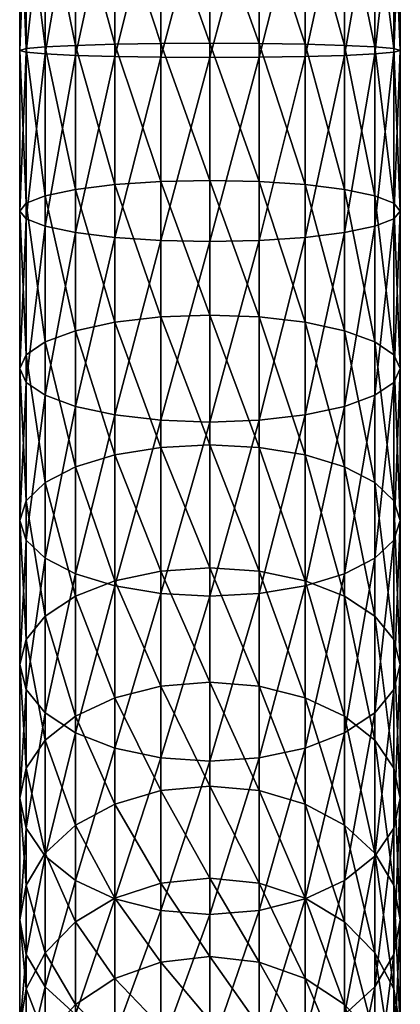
# Model space of a CAD drawing. Extents: x -0.029 to 0.095, y -0.246 to 0.028.
# Tile 41 of 77: x -0.015 to 0.015, y -0.185 to -0.106. Entities that reach past the tile are written whole.
import ezdxf

# ---------------------------------------------------------------- set-up
doc = ezdxf.new("R2010")
doc.units = 0
doc.layers.add('mesh', color=7, linetype='CONTINUOUS')

msp = doc.modelspace()

# ---------------------------------------------------------------- meshes
at = {"layer": 'mesh'}
mesh = msp.add_polyface(dxfattribs=at)
corners = [(0.003906, -0.107916, 0.410433), (-0.000041, -0.096852, 0.409641), (-0.000041, -0.107897, 0.409913), (0.003906, -0.096808, 0.410158), (0.007584, -0.107972, 0.411955), (0.007584, -0.096676, 0.411676), (0.010743, -0.108063, 0.414377), (0.010743, -0.096466, 0.414091), (0.013166, -0.10818, 0.417533), (0.013166, -0.096194, 0.417237), (0.01469, -0.108317, 0.421208), (0.01469, -0.095876, 0.420902), (0.015209, -0.108463, 0.425153), (0.015209, -0.095535, 0.424834), (0.01469, -0.10861, 0.429097), (0.01469, -0.095194, 0.428766), (0.013166, -0.108747, 0.432772), (0.013166, -0.094876, 0.43243), (0.010743, -0.108864, 0.435929), (0.010743, -0.094603, 0.435577), (0.007584, -0.108954, 0.43835), (0.007584, -0.094394, 0.437991), (0.003906, -0.109011, 0.439873), (0.003906, -0.094262, 0.439509), (-0.000041, -0.10903, 0.440392), (-0.000041, -0.094217, 0.440027), (-0.003988, -0.109011, 0.439873), (-0.003988, -0.094262, 0.439509), (-0.007666, -0.108954, 0.43835), (-0.007666, -0.094394, 0.437991), (-0.010824, -0.108864, 0.435929), (-0.010824, -0.094603, 0.435577), (-0.013248, -0.108747, 0.432772), (-0.013248, -0.094876, 0.43243), (-0.014771, -0.10861, 0.429097), (-0.014771, -0.095194, 0.428766), (-0.015291, -0.108463, 0.425153), (-0.015291, -0.095535, 0.424834), (-0.014771, -0.108317, 0.421208), (-0.014771, -0.095876, 0.420902), (-0.013248, -0.10818, 0.417533), (-0.013248, -0.096194, 0.417237), (-0.010824, -0.108063, 0.414377), (-0.010824, -0.096466, 0.414091), (-0.007666, -0.107972, 0.411955), (-0.007666, -0.096676, 0.411676), (-0.003988, -0.107916, 0.410433), (-0.003988, -0.096808, 0.410158), (-0.000041, -0.085926, 0.408008), (0.003906, -0.085818, 0.408516), (0.007584, -0.0855, 0.410006), (0.010743, -0.084994, 0.412376), (0.013166, -0.084335, 0.415465), (0.01469, -0.083568, 0.419062), (0.015209, -0.082744, 0.422922), (0.01469, -0.081921, 0.426782), (0.013166, -0.081153, 0.430379), (0.010743, -0.080494, 0.433468), (0.007584, -0.079989, 0.435838), (0.003906, -0.079671, 0.437328), (-0.000041, -0.079562, 0.437837), (-0.003988, -0.079671, 0.437328), (-0.007666, -0.079989, 0.435838), (-0.010824, -0.080494, 0.433468), (-0.013248, -0.081153, 0.430379), (-0.014771, -0.081921, 0.426782), (-0.015291, -0.082744, 0.422922), (-0.014771, -0.083568, 0.419062), (-0.013248, -0.084335, 0.415465), (-0.010824, -0.084994, 0.412376), (-0.007666, -0.0855, 0.410006), (-0.003988, -0.085818, 0.408516)]
mesh.append_faces([[corners[k] for k in face] for face in [(0, 1, 2, 2), (0, 3, 1, 1), (4, 5, 3, 3), (6, 7, 5, 5), (8, 9, 7, 7), (10, 11, 9, 9), (12, 13, 11, 11), (14, 15, 13, 13), (16, 17, 15, 15), (18, 19, 17, 17), (20, 21, 19, 19), (22, 23, 21, 21), (24, 25, 23, 23), (26, 27, 25, 25), (28, 29, 27, 27), (30, 31, 29, 29), (32, 33, 31, 31), (34, 35, 33, 33), (36, 37, 35, 35), (38, 39, 37, 37), (40, 41, 39, 39), (42, 43, 41, 41), (44, 43, 42, 42), (44, 45, 43, 43), (46, 45, 44, 44), (46, 47, 45, 45), (2, 47, 46, 46), (2, 1, 47, 47), (3, 48, 1, 1), (3, 49, 48, 48), (5, 49, 3, 3), (5, 50, 49, 49), (7, 50, 5, 5), (7, 51, 50, 50), (9, 51, 7, 7), (9, 52, 51, 51), (11, 52, 9, 9), (11, 53, 52, 52), (13, 53, 11, 11), (15, 54, 13, 13), (17, 55, 15, 15), (19, 56, 17, 17), (21, 57, 19, 19), (23, 58, 21, 21), (25, 59, 23, 23), (27, 60, 25, 25), (29, 61, 27, 27), (31, 62, 29, 29), (33, 63, 31, 31), (35, 64, 33, 33), (37, 65, 35, 35), (39, 66, 37, 37), (41, 67, 39, 39), (43, 68, 41, 41), (43, 69, 68, 68), (45, 69, 43, 43), (45, 70, 69, 69), (47, 70, 45, 45), (47, 71, 70, 70), (1, 71, 47, 47), (1, 48, 71, 71)]])
mesh = msp.add_polyface(dxfattribs=at)
corners = [(0.003906, -0.118973, 0.409334), (-0.000041, -0.107897, 0.409913), (-0.000041, -0.11889, 0.408821), (0.003906, -0.107916, 0.410433), (0.007584, -0.119217, 0.410838), (0.007584, -0.107972, 0.411955), (0.010743, -0.119605, 0.41323), (0.010743, -0.108063, 0.414377), (0.013166, -0.120111, 0.416348), (0.013166, -0.10818, 0.417533), (0.01469, -0.1207, 0.419978), (0.01469, -0.108317, 0.421208), (0.015209, -0.121333, 0.423874), (0.015209, -0.108463, 0.425153), (0.01469, -0.121965, 0.42777), (0.01469, -0.10861, 0.429097), (0.013166, -0.122554, 0.431401), (0.013166, -0.108747, 0.432772), (0.010743, -0.12306, 0.434518), (0.010743, -0.108864, 0.435929), (0.007584, -0.123448, 0.43691), (0.007584, -0.108954, 0.43835), (0.003906, -0.123692, 0.438414), (0.003906, -0.109011, 0.439873), (-0.000041, -0.123775, 0.438927), (-0.000041, -0.10903, 0.440392), (-0.003988, -0.123692, 0.438414), (-0.003988, -0.109011, 0.439873), (-0.007666, -0.123448, 0.43691), (-0.007666, -0.108954, 0.43835), (-0.010824, -0.12306, 0.434518), (-0.010824, -0.108864, 0.435929), (-0.013248, -0.122554, 0.431401), (-0.013248, -0.108747, 0.432772), (-0.014771, -0.121965, 0.42777), (-0.014771, -0.10861, 0.429097), (-0.015291, -0.121333, 0.423874), (-0.015291, -0.108463, 0.425153), (-0.014771, -0.1207, 0.419978), (-0.014771, -0.108317, 0.421208), (-0.013248, -0.120111, 0.416348), (-0.013248, -0.10818, 0.417533), (-0.010824, -0.119605, 0.41323), (-0.010824, -0.108063, 0.414377), (-0.007666, -0.119217, 0.410838), (-0.007666, -0.107972, 0.411955), (-0.003988, -0.118973, 0.409334), (-0.003988, -0.107916, 0.410433), (0.003906, -0.096808, 0.410158), (0.007584, -0.096676, 0.411676), (0.010743, -0.096466, 0.414091), (0.013166, -0.096194, 0.417237), (0.01469, -0.095876, 0.420902), (0.015209, -0.095535, 0.424834), (0.01469, -0.095194, 0.428766), (0.013166, -0.094876, 0.43243), (0.010743, -0.094603, 0.435577), (0.007584, -0.094394, 0.437991), (0.003906, -0.094262, 0.439509), (-0.000041, -0.094217, 0.440027), (-0.003988, -0.094262, 0.439509), (-0.007666, -0.094394, 0.437991), (-0.010824, -0.094603, 0.435577), (-0.013248, -0.094876, 0.43243), (-0.014771, -0.095194, 0.428766), (-0.015291, -0.095535, 0.424834), (-0.014771, -0.095876, 0.420902), (-0.013248, -0.096194, 0.417237)]
mesh.append_faces([[corners[k] for k in face] for face in [(0, 1, 2, 2), (0, 3, 1, 1), (4, 3, 0, 0), (4, 5, 3, 3), (6, 5, 4, 4), (6, 7, 5, 5), (8, 7, 6, 6), (8, 9, 7, 7), (10, 9, 8, 8), (10, 11, 9, 9), (12, 11, 10, 10), (12, 13, 11, 11), (14, 13, 12, 12), (14, 15, 13, 13), (16, 15, 14, 14), (16, 17, 15, 15), (18, 19, 17, 17), (20, 21, 19, 19), (22, 23, 21, 21), (24, 25, 23, 23), (26, 27, 25, 25), (28, 29, 27, 27), (30, 31, 29, 29), (32, 33, 31, 31), (34, 33, 32, 32), (34, 35, 33, 33), (36, 35, 34, 34), (36, 37, 35, 35), (38, 37, 36, 36), (38, 39, 37, 37), (40, 39, 38, 38), (40, 41, 39, 39), (42, 41, 40, 40), (42, 43, 41, 41), (44, 43, 42, 42), (44, 45, 43, 43), (46, 45, 44, 44), (46, 47, 45, 45), (2, 47, 46, 46), (2, 1, 47, 47), (5, 48, 3, 3), (7, 49, 5, 5), (9, 50, 7, 7), (11, 51, 9, 9), (13, 52, 11, 11), (15, 53, 13, 13), (17, 54, 15, 15), (19, 55, 17, 17), (21, 56, 19, 19), (23, 57, 21, 21), (25, 58, 23, 23), (27, 59, 25, 25), (29, 60, 27, 27), (31, 61, 29, 29), (33, 62, 31, 31), (35, 63, 33, 33), (37, 64, 35, 35), (39, 65, 37, 37), (41, 66, 39, 39), (43, 67, 41, 41)]])
mesh = msp.add_polyface(dxfattribs=at)
corners = [(0.003906, -0.150168, 0.398074), (-0.000041, -0.140056, 0.40263), (-0.000041, -0.149905, 0.397626), (0.003906, -0.140262, 0.403107), (0.007584, -0.150941, 0.399386), (0.007584, -0.140867, 0.404505), (0.010743, -0.15217, 0.401475), (0.010743, -0.141829, 0.406729), (0.013166, -0.153772, 0.404197), (0.013166, -0.143083, 0.409628), (0.01469, -0.155638, 0.407367), (0.01469, -0.144543, 0.413004), (0.015209, -0.15764, 0.410768), (0.015209, -0.14611, 0.416627), (-0.000041, -0.129665, 0.406381), (0.003906, -0.12981, 0.40688), (0.007584, -0.130238, 0.408342), (0.010743, -0.130919, 0.410668), (0.013166, -0.131805, 0.413699), (0.01469, -0.132838, 0.417229), (0.015209, -0.133946, 0.421017), (0.01469, -0.147677, 0.420249), (0.01469, -0.135054, 0.424806), (0.013166, -0.149137, 0.423625), (0.013166, -0.136086, 0.428336), (0.010743, -0.150391, 0.426524), (0.010743, -0.136973, 0.431367), (0.007584, -0.151353, 0.428748), (0.007584, -0.137654, 0.433693), (0.003906, -0.151958, 0.430146), (0.003906, -0.138081, 0.435155), (-0.000041, -0.152165, 0.430623), (-0.000041, -0.138227, 0.435654), (-0.000041, -0.11889, 0.408821), (0.003906, -0.118973, 0.409334), (0.007584, -0.119217, 0.410838), (0.010743, -0.119605, 0.41323), (0.013166, -0.120111, 0.416348), (0.01469, -0.1207, 0.419978), (0.015209, -0.121333, 0.423874), (0.01469, -0.121965, 0.42777), (0.013166, -0.122554, 0.431401), (0.010743, -0.12306, 0.434518), (0.007584, -0.123448, 0.43691), (0.003906, -0.123692, 0.438414), (-0.000041, -0.123775, 0.438927), (0.013166, -0.108747, 0.432772), (0.010743, -0.108864, 0.435929), (0.007584, -0.108954, 0.43835), (0.003906, -0.109011, 0.439873)]
mesh.append_faces([[corners[k] for k in face] for face in [(0, 1, 2, 2), (0, 3, 1, 1), (4, 3, 0, 0), (4, 5, 3, 3), (6, 5, 4, 4), (6, 7, 5, 5), (8, 9, 7, 7), (10, 11, 9, 9), (12, 13, 11, 11), (3, 14, 1, 1), (3, 15, 14, 14), (5, 15, 3, 3), (5, 16, 15, 15), (7, 16, 5, 5), (7, 17, 16, 16), (9, 17, 7, 7), (9, 18, 17, 17), (11, 18, 9, 9), (11, 19, 18, 18), (13, 19, 11, 11), (13, 20, 19, 19), (21, 20, 13, 13), (21, 22, 20, 20), (23, 22, 21, 21), (23, 24, 22, 22), (25, 24, 23, 23), (25, 26, 24, 24), (27, 26, 25, 25), (27, 28, 26, 26), (29, 28, 27, 27), (29, 30, 28, 28), (31, 30, 29, 29), (31, 32, 30, 30), (15, 33, 14, 14), (15, 34, 33, 33), (16, 34, 15, 15), (16, 35, 34, 34), (17, 35, 16, 16), (17, 36, 35, 35), (18, 36, 17, 17), (18, 37, 36, 36), (19, 37, 18, 18), (19, 38, 37, 37), (20, 38, 19, 19), (20, 39, 38, 38), (22, 39, 20, 20), (22, 40, 39, 39), (24, 40, 22, 22), (24, 41, 40, 40), (26, 41, 24, 24), (26, 42, 41, 41), (28, 42, 26, 26), (28, 43, 42, 42), (30, 43, 28, 28), (30, 44, 43, 43), (32, 44, 30, 30), (32, 45, 44, 44), (42, 46, 41, 41), (43, 47, 42, 42), (44, 48, 43, 43), (45, 49, 44, 44)]])
mesh = msp.add_polyface(dxfattribs=at)
corners = [(-0.014771, -0.155638, 0.407367), (-0.014771, -0.144543, 0.413004), (-0.015291, -0.14611, 0.416627), (-0.013248, -0.153772, 0.404197), (-0.013248, -0.143083, 0.409628), (-0.010824, -0.15217, 0.401475), (-0.010824, -0.141829, 0.406729), (-0.007666, -0.150941, 0.399386), (-0.007666, -0.140867, 0.404505), (-0.003988, -0.150168, 0.398074), (-0.003988, -0.140262, 0.403107), (-0.000041, -0.149905, 0.397626), (-0.000041, -0.140056, 0.40263), (-0.003988, -0.151958, 0.430146), (-0.000041, -0.138227, 0.435654), (-0.000041, -0.152165, 0.430623), (-0.003988, -0.138081, 0.435155), (-0.007666, -0.151353, 0.428748), (-0.007666, -0.137654, 0.433693), (-0.010824, -0.150391, 0.426524), (-0.010824, -0.136973, 0.431367), (-0.013248, -0.149137, 0.423625), (-0.013248, -0.136086, 0.428336), (-0.014771, -0.147677, 0.420249), (-0.014771, -0.135054, 0.424806), (-0.015291, -0.133946, 0.421017), (-0.014771, -0.132838, 0.417229), (-0.013248, -0.131805, 0.413699), (-0.010824, -0.130919, 0.410668), (-0.007666, -0.130238, 0.408342), (-0.003988, -0.12981, 0.40688), (-0.000041, -0.129665, 0.406381), (-0.000041, -0.123775, 0.438927), (-0.003988, -0.123692, 0.438414), (-0.007666, -0.123448, 0.43691), (-0.010824, -0.12306, 0.434518), (-0.013248, -0.122554, 0.431401), (-0.014771, -0.121965, 0.42777), (-0.015291, -0.121333, 0.423874), (-0.014771, -0.1207, 0.419978), (-0.013248, -0.120111, 0.416348), (-0.010824, -0.119605, 0.41323), (-0.007666, -0.119217, 0.410838), (-0.003988, -0.118973, 0.409334), (-0.000041, -0.11889, 0.408821), (-0.000041, -0.10903, 0.440392), (-0.003988, -0.109011, 0.439873), (-0.007666, -0.108954, 0.43835), (-0.010824, -0.108864, 0.435929)]
mesh.append_faces([[corners[k] for k in face] for face in [(0, 1, 2, 2), (3, 4, 1, 1), (5, 6, 4, 4), (7, 8, 6, 6), (9, 8, 7, 7), (9, 10, 8, 8), (11, 10, 9, 9), (11, 12, 10, 10), (13, 14, 15, 15), (13, 16, 14, 14), (17, 16, 13, 13), (17, 18, 16, 16), (19, 18, 17, 17), (19, 20, 18, 18), (21, 20, 19, 19), (21, 22, 20, 20), (23, 22, 21, 21), (23, 24, 22, 22), (2, 24, 23, 23), (2, 25, 24, 24), (1, 25, 2, 2), (1, 26, 25, 25), (4, 26, 1, 1), (4, 27, 26, 26), (6, 27, 4, 4), (6, 28, 27, 27), (8, 28, 6, 6), (8, 29, 28, 28), (10, 29, 8, 8), (10, 30, 29, 29), (12, 30, 10, 10), (12, 31, 30, 30), (16, 32, 14, 14), (16, 33, 32, 32), (18, 33, 16, 16), (18, 34, 33, 33), (20, 34, 18, 18), (20, 35, 34, 34), (22, 35, 20, 20), (22, 36, 35, 35), (24, 36, 22, 22), (24, 37, 36, 36), (25, 37, 24, 24), (25, 38, 37, 37), (26, 38, 25, 25), (26, 39, 38, 38), (27, 39, 26, 26), (27, 40, 39, 39), (28, 40, 27, 27), (28, 41, 40, 40), (29, 41, 28, 28), (29, 42, 41, 41), (30, 42, 29, 29), (30, 43, 42, 42), (31, 43, 30, 30), (31, 44, 43, 43), (33, 45, 32, 32), (34, 46, 33, 33), (35, 47, 34, 34), (36, 48, 35, 35)]])
mesh = msp.add_polyface(dxfattribs=at)
corners = [(-0.010824, -0.178257, 0.378712), (-0.010824, -0.170524, 0.387358), (-0.013248, -0.172744, 0.389605), (-0.007666, -0.176354, 0.377211), (-0.007666, -0.168821, 0.385634), (-0.003988, -0.175157, 0.376268), (-0.003988, -0.16775, 0.384551), (-0.000041, -0.174749, 0.375946), (-0.000041, -0.167385, 0.384181), (-0.014771, -0.180877, 0.397837), (-0.014771, -0.170765, 0.406661), (-0.013248, -0.173007, 0.409577), (-0.015291, -0.178103, 0.39503), (-0.015291, -0.168359, 0.403533), (-0.014771, -0.175329, 0.392222), (-0.014771, -0.165952, 0.400404), (-0.013248, -0.16371, 0.397489), (-0.010824, -0.161784, 0.394985), (-0.007666, -0.160307, 0.393064), (-0.003988, -0.159378, 0.391856), (-0.000041, -0.159061, 0.391445), (-0.003988, -0.177339, 0.415209), (-0.000041, -0.165375, 0.423911), (-0.000041, -0.177656, 0.415621), (-0.003988, -0.165111, 0.423463), (-0.007666, -0.17641, 0.414001), (-0.007666, -0.164339, 0.42215), (-0.010824, -0.174933, 0.41208), (-0.010824, -0.163109, 0.420062), (-0.013248, -0.161507, 0.41734), (-0.014771, -0.159642, 0.41417), (-0.015291, -0.15764, 0.410768), (-0.014771, -0.155638, 0.407367), (-0.013248, -0.153772, 0.404197), (-0.010824, -0.15217, 0.401475), (-0.007666, -0.150941, 0.399386), (-0.003988, -0.150168, 0.398074), (-0.000041, -0.149905, 0.397626), (-0.003988, -0.151958, 0.430146), (-0.000041, -0.152165, 0.430623), (-0.007666, -0.151353, 0.428748), (-0.010824, -0.150391, 0.426524), (-0.013248, -0.149137, 0.423625), (-0.014771, -0.147677, 0.420249), (-0.015291, -0.14611, 0.416627), (-0.014771, -0.144543, 0.413004), (-0.013248, -0.143083, 0.409628), (-0.010824, -0.141829, 0.406729)]
mesh.append_faces([[corners[k] for k in face] for face in [(0, 1, 2, 2), (3, 1, 0, 0), (3, 4, 1, 1), (5, 4, 3, 3), (5, 6, 4, 4), (7, 6, 5, 5), (7, 8, 6, 6), (9, 10, 11, 11), (12, 13, 10, 10), (14, 13, 12, 12), (14, 15, 13, 13), (2, 15, 14, 14), (2, 16, 15, 15), (1, 16, 2, 2), (1, 17, 16, 16), (4, 17, 1, 1), (4, 18, 17, 17), (6, 18, 4, 4), (6, 19, 18, 18), (8, 19, 6, 6), (8, 20, 19, 19), (21, 22, 23, 23), (21, 24, 22, 22), (25, 24, 21, 21), (25, 26, 24, 24), (27, 26, 25, 25), (27, 28, 26, 26), (11, 28, 27, 27), (11, 29, 28, 28), (10, 29, 11, 11), (10, 30, 29, 29), (13, 30, 10, 10), (13, 31, 30, 30), (15, 31, 13, 13), (15, 32, 31, 31), (16, 32, 15, 15), (16, 33, 32, 32), (17, 33, 16, 16), (17, 34, 33, 33), (18, 34, 17, 17), (18, 35, 34, 34), (19, 35, 18, 18), (19, 36, 35, 35), (20, 36, 19, 19), (20, 37, 36, 36), (24, 38, 39, 39), (26, 38, 24, 24), (26, 40, 38, 38), (28, 40, 26, 26), (28, 41, 40, 40), (29, 41, 28, 28), (29, 42, 41, 41), (30, 42, 29, 29), (30, 43, 42, 42), (31, 43, 30, 30), (31, 44, 43, 43), (32, 44, 31, 31), (33, 45, 32, 32), (34, 46, 33, 33), (35, 47, 34, 34)]])
mesh = msp.add_polyface(dxfattribs=at)
corners = [(0.003906, -0.175157, 0.376268), (-0.000041, -0.167385, 0.384181), (-0.000041, -0.174749, 0.375946), (0.003906, -0.16775, 0.384551), (0.007584, -0.176354, 0.377211), (0.007584, -0.168821, 0.385634), (0.010743, -0.178257, 0.378712), (0.010743, -0.170524, 0.387358), (0.013166, -0.180737, 0.380668), (0.013166, -0.172744, 0.389605), (-0.000041, -0.159061, 0.391445), (0.003906, -0.159378, 0.391856), (0.007584, -0.160307, 0.393064), (0.010743, -0.161784, 0.394985), (0.013166, -0.16371, 0.397489), (0.01469, -0.175329, 0.392222), (0.01469, -0.165952, 0.400404), (0.015209, -0.178103, 0.39503), (0.015209, -0.168359, 0.403533), (0.01469, -0.180877, 0.397837), (0.01469, -0.170765, 0.406661), (0.013166, -0.183462, 0.400454), (0.013166, -0.173007, 0.409577), (-0.000041, -0.149905, 0.397626), (0.003906, -0.150168, 0.398074), (0.007584, -0.150941, 0.399386), (0.010743, -0.15217, 0.401475), (0.013166, -0.153772, 0.404197), (0.01469, -0.155638, 0.407367), (0.015209, -0.15764, 0.410768), (0.01469, -0.159642, 0.41417), (0.013166, -0.161507, 0.41734), (0.010743, -0.174933, 0.41208), (0.010743, -0.163109, 0.420062), (0.007584, -0.17641, 0.414001), (0.007584, -0.164339, 0.42215), (0.003906, -0.177339, 0.415209), (0.003906, -0.165111, 0.423463), (-0.000041, -0.177656, 0.415621), (-0.000041, -0.165375, 0.423911), (0.010743, -0.141829, 0.406729), (0.013166, -0.143083, 0.409628), (0.01469, -0.144543, 0.413004), (0.015209, -0.14611, 0.416627), (0.01469, -0.147677, 0.420249), (0.013166, -0.149137, 0.423625), (0.010743, -0.150391, 0.426524), (0.007584, -0.151353, 0.428748), (0.003906, -0.151958, 0.430146), (-0.000041, -0.152165, 0.430623), (-0.003988, -0.165111, 0.423463)]
mesh.append_faces([[corners[k] for k in face] for face in [(0, 1, 2, 2), (0, 3, 1, 1), (4, 3, 0, 0), (4, 5, 3, 3), (6, 5, 4, 4), (6, 7, 5, 5), (8, 9, 7, 7), (3, 10, 1, 1), (3, 11, 10, 10), (5, 11, 3, 3), (5, 12, 11, 11), (7, 12, 5, 5), (7, 13, 12, 12), (9, 13, 7, 7), (9, 14, 13, 13), (15, 14, 9, 9), (15, 16, 14, 14), (17, 16, 15, 15), (17, 18, 16, 16), (19, 20, 18, 18), (21, 22, 20, 20), (11, 23, 10, 10), (11, 24, 23, 23), (12, 24, 11, 11), (12, 25, 24, 24), (13, 25, 12, 12), (13, 26, 25, 25), (14, 26, 13, 13), (14, 27, 26, 26), (16, 27, 14, 14), (16, 28, 27, 27), (18, 28, 16, 16), (18, 29, 28, 28), (20, 29, 18, 18), (20, 30, 29, 29), (22, 30, 20, 20), (22, 31, 30, 30), (32, 31, 22, 22), (32, 33, 31, 31), (34, 33, 32, 32), (34, 35, 33, 33), (36, 35, 34, 34), (36, 37, 35, 35), (38, 37, 36, 36), (38, 39, 37, 37), (27, 40, 26, 26), (28, 41, 27, 27), (29, 42, 28, 28), (30, 43, 29, 29), (30, 44, 43, 43), (31, 44, 30, 30), (31, 45, 44, 44), (33, 45, 31, 31), (33, 46, 45, 45), (35, 46, 33, 33), (35, 47, 46, 46), (37, 47, 35, 35), (37, 48, 47, 47), (39, 48, 37, 37), (39, 49, 48, 48), (50, 49, 39, 39)]])
mesh = msp.add_polyface(dxfattribs=at)
corners = [(0.003906, -0.196619, 0.326996), (0.007584, -0.191995, 0.34733), (0.003906, -0.190538, 0.346884), (0.007584, -0.198076, 0.327442), (0.010743, -0.194313, 0.348038), (0.003906, -0.186639, 0.35729), (-0.000041, -0.186165, 0.357077), (0.007584, -0.18803, 0.357911), (0.010743, -0.190242, 0.3589), (0.013166, -0.197333, 0.348962), (0.013166, -0.193126, 0.360189), (-0.000041, -0.181041, 0.366865), (0.003906, -0.181486, 0.367134), (0.007584, -0.182789, 0.367923), (0.010743, -0.184863, 0.369177), (0.013166, -0.187565, 0.370812), (0.01469, -0.196484, 0.36169), (0.01469, -0.190712, 0.372716), (0.015209, -0.200087, 0.363301), (0.015209, -0.194089, 0.374759), (-0.000041, -0.174749, 0.375946), (0.003906, -0.175157, 0.376268), (0.007584, -0.176354, 0.377211), (0.010743, -0.178257, 0.378712), (0.013166, -0.180737, 0.380668), (0.01469, -0.183624, 0.382945), (0.015209, -0.186724, 0.385389), (0.01469, -0.197466, 0.376802), (0.01469, -0.189823, 0.387833), (0.013166, -0.200613, 0.378706), (0.013166, -0.192711, 0.390111), (0.010743, -0.170524, 0.387358), (0.013166, -0.172744, 0.389605), (0.01469, -0.175329, 0.392222), (0.015209, -0.178103, 0.39503), (0.01469, -0.180877, 0.397837), (0.013166, -0.183462, 0.400454), (0.010743, -0.195191, 0.392067), (0.010743, -0.185682, 0.402701), (0.007584, -0.197094, 0.393568), (0.007584, -0.187385, 0.404425), (0.003906, -0.19829, 0.394511), (0.003906, -0.188455, 0.405508), (-0.000041, -0.198698, 0.394833), (-0.000041, -0.188821, 0.405878), (0.015209, -0.168359, 0.403533), (0.01469, -0.170765, 0.406661), (0.013166, -0.173007, 0.409577), (0.010743, -0.174933, 0.41208), (0.007584, -0.17641, 0.414001), (0.003906, -0.177339, 0.415209), (-0.000041, -0.177656, 0.415621)]
mesh.append_faces([[corners[k] for k in face] for face in [(0, 1, 2, 2), (3, 4, 1, 1), (2, 5, 6, 6), (1, 5, 2, 2), (1, 7, 5, 5), (4, 7, 1, 1), (4, 8, 7, 7), (9, 8, 4, 4), (9, 10, 8, 8), (5, 11, 6, 6), (5, 12, 11, 11), (7, 12, 5, 5), (7, 13, 12, 12), (8, 13, 7, 7), (8, 14, 13, 13), (10, 14, 8, 8), (10, 15, 14, 14), (16, 15, 10, 10), (16, 17, 15, 15), (18, 19, 17, 17), (12, 20, 11, 11), (12, 21, 20, 20), (13, 21, 12, 12), (13, 22, 21, 21), (14, 22, 13, 13), (14, 23, 22, 22), (15, 23, 14, 14), (15, 24, 23, 23), (17, 24, 15, 15), (17, 25, 24, 24), (19, 25, 17, 17), (19, 26, 25, 25), (27, 26, 19, 19), (27, 28, 26, 26), (29, 30, 28, 28), (24, 31, 23, 23), (25, 32, 24, 24), (25, 33, 32, 32), (26, 33, 25, 25), (26, 34, 33, 33), (28, 34, 26, 26), (28, 35, 34, 34), (30, 35, 28, 28), (30, 36, 35, 35), (37, 36, 30, 30), (37, 38, 36, 36), (39, 38, 37, 37), (39, 40, 38, 38), (41, 42, 40, 40), (43, 44, 42, 42), (35, 45, 34, 34), (36, 46, 35, 35), (38, 47, 36, 36), (38, 48, 47, 47), (40, 48, 38, 38), (40, 49, 48, 48), (42, 49, 40, 40), (42, 50, 49, 49), (44, 50, 42, 42), (44, 51, 50, 50)]])
mesh = msp.add_polyface(dxfattribs=at)
corners = [(-0.007666, -0.198076, 0.327442), (-0.003988, -0.190538, 0.346884), (-0.007666, -0.191995, 0.34733), (-0.003988, -0.196619, 0.326996), (-0.000041, -0.190041, 0.346733), (-0.000041, -0.196122, 0.326845), (0.003906, -0.190538, 0.346884), (-0.000041, -0.186165, 0.357077), (-0.010824, -0.194313, 0.348038), (-0.010824, -0.190242, 0.3589), (-0.013248, -0.193126, 0.360189), (-0.007666, -0.18803, 0.357911), (-0.003988, -0.186639, 0.35729), (-0.014771, -0.196484, 0.36169), (-0.014771, -0.190712, 0.372716), (-0.015291, -0.194089, 0.374759), (-0.013248, -0.187565, 0.370812), (-0.010824, -0.184863, 0.369177), (-0.007666, -0.182789, 0.367923), (-0.003988, -0.181486, 0.367134), (-0.000041, -0.181041, 0.366865), (-0.014771, -0.197466, 0.376802), (-0.014771, -0.189823, 0.387833), (-0.013248, -0.192711, 0.390111), (-0.015291, -0.186724, 0.385389), (-0.014771, -0.183624, 0.382945), (-0.013248, -0.180737, 0.380668), (-0.010824, -0.178257, 0.378712), (-0.007666, -0.176354, 0.377211), (-0.003988, -0.175157, 0.376268), (-0.000041, -0.174749, 0.375946), (-0.003988, -0.19829, 0.394511), (-0.003988, -0.188455, 0.405508), (-0.000041, -0.188821, 0.405878), (-0.007666, -0.197094, 0.393568), (-0.007666, -0.187385, 0.404425), (-0.010824, -0.195191, 0.392067), (-0.010824, -0.185682, 0.402701), (-0.013248, -0.183462, 0.400454), (-0.014771, -0.180877, 0.397837), (-0.015291, -0.178103, 0.39503), (-0.014771, -0.175329, 0.392222), (-0.013248, -0.172744, 0.389605), (-0.000041, -0.177656, 0.415621), (-0.003988, -0.177339, 0.415209), (-0.007666, -0.17641, 0.414001), (-0.010824, -0.174933, 0.41208), (-0.013248, -0.173007, 0.409577), (-0.014771, -0.170765, 0.406661)]
mesh.append_faces([[corners[k] for k in face] for face in [(0, 1, 2, 2), (3, 4, 1, 1), (5, 6, 4, 4), (6, 7, 4, 4), (8, 9, 10, 10), (2, 9, 8, 8), (2, 11, 9, 9), (1, 11, 2, 2), (1, 12, 11, 11), (4, 12, 1, 1), (4, 7, 12, 12), (13, 14, 15, 15), (10, 16, 14, 14), (9, 16, 10, 10), (9, 17, 16, 16), (11, 17, 9, 9), (11, 18, 17, 17), (12, 18, 11, 11), (12, 19, 18, 18), (7, 19, 12, 12), (7, 20, 19, 19), (21, 22, 23, 23), (15, 24, 22, 22), (14, 24, 15, 15), (14, 25, 24, 24), (16, 25, 14, 14), (16, 26, 25, 25), (17, 26, 16, 16), (17, 27, 26, 26), (18, 27, 17, 17), (18, 28, 27, 27), (19, 28, 18, 18), (19, 29, 28, 28), (20, 29, 19, 19), (20, 30, 29, 29), (31, 32, 33, 33), (34, 35, 32, 32), (36, 35, 34, 34), (36, 37, 35, 35), (23, 37, 36, 36), (23, 38, 37, 37), (22, 38, 23, 23), (22, 39, 38, 38), (24, 39, 22, 22), (24, 40, 39, 39), (25, 40, 24, 24), (25, 41, 40, 40), (26, 41, 25, 25), (26, 42, 41, 41), (27, 42, 26, 26), (32, 43, 33, 33), (32, 44, 43, 43), (35, 44, 32, 32), (35, 45, 44, 44), (37, 45, 35, 35), (37, 46, 45, 45), (38, 46, 37, 37), (38, 47, 46, 46), (39, 47, 38, 38), (40, 48, 39, 39)]])

doc.saveas('drawing.dxf')
